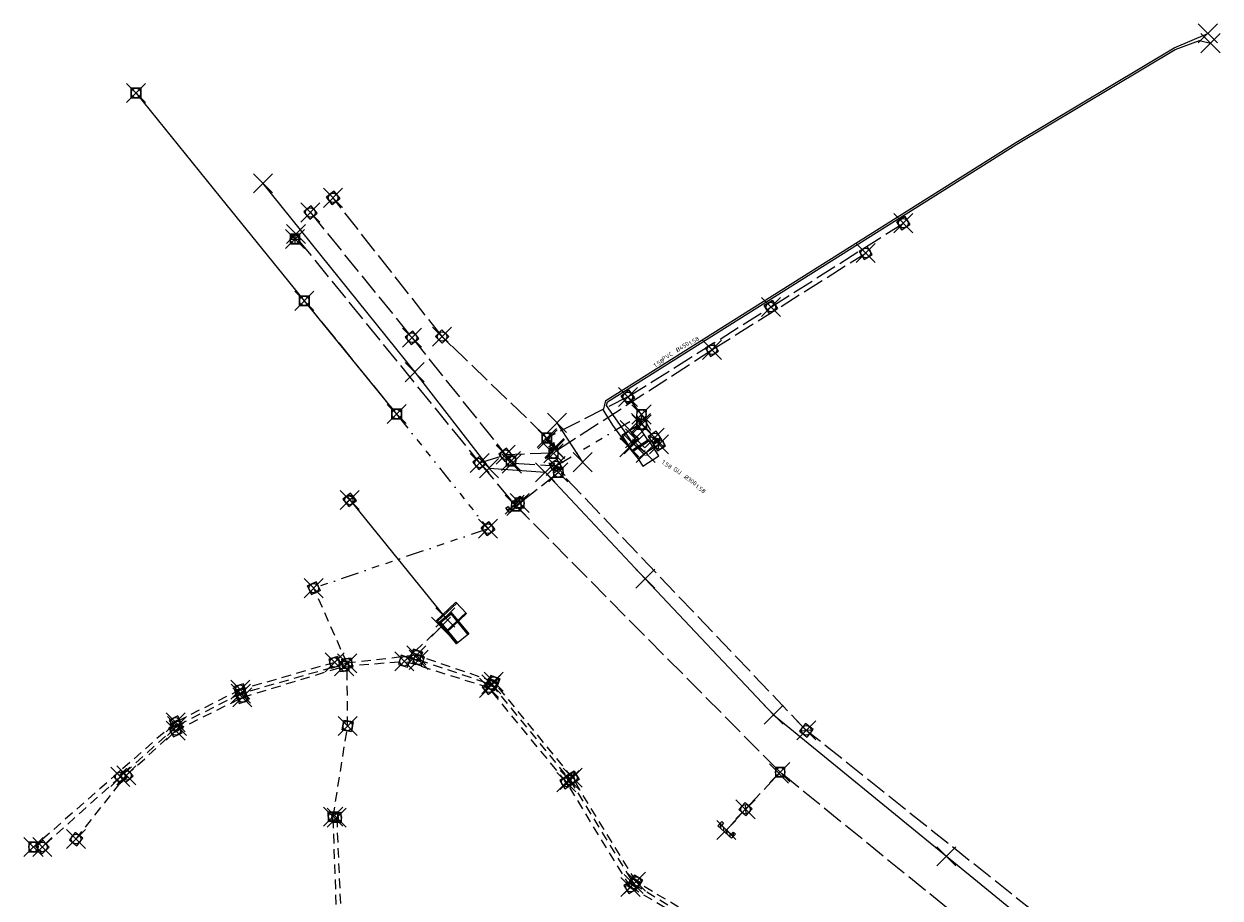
# Model space of a CAD drawing. Header units: metres. Extents: x 146210 to 148984, y 462839 to 465557.
# Tile 5 of 7: x 147029 to 147405, y 465282 to 465557. Entities that reach past the tile are written whole.
import ezdxf
from ezdxf.enums import TextEntityAlignment as Align
from ezdxf.lldxf.tags import DXFTag

# ---------------------------------------------------------------- set-up
doc = ezdxf.new("R2010")
doc.units = ezdxf.units.M
doc.header["$LTSCALE"] = 0.75
doc.header["$PDMODE"] = 3
doc.header["$PDSIZE"] = 3
for name, pattern in [('HIDDENX2', [0.75, 0.5, -0.25]), ('RI-DWA_BETON-SO', [11.4, 9, -2.4]), ('RI-DWA_PVC-SO', [6.4, 4, -2.4]), ('RI-GWA_BETON-SO', [11.4, 9, -2.4]), ('RI-HWA_BETON-SO', [11.4, 9, -2.4]), ('RI-HWA_PVC-SO', [6.4, 4, -2.4]), ('RI-LINING-SO', [28.5, 7.5, -3, 0, -3, 3, -3, 3, -3, 0, -3])]:
    doc.linetypes.add(name, pattern=pattern)
doc.layers.get('0').update_dxf_attribs({"lineweight": 25})
doc.layers.get('defpoints').update_dxf_attribs({"lineweight": 25})
for name, color, linetype, plot in [('afsluiter', 7, 'Continuous', False), ('bijzondere put', 7, 'Continuous', False), ('compartiment', 7, 'Continuous', False), ('externe overstortput', 7, 'Continuous', False), ('gemaal', 7, 'Continuous', False), ('hulppunt', 7, 'Continuous', False), ('inspectieput duiker', 7, 'Continuous', False), ('inspectieput dwa', 7, 'Continuous', False), ('inspectieput gemengd', 7, 'Continuous', False), ('inspectieput rwa', 7, 'Continuous', False), ('interne overstortput', 7, 'Continuous', False), ('klep', 7, 'Continuous', False), ('persleiding', 7, 'Continuous', False), ('schildmuur', 7, 'Continuous', False), ('stuwput', 7, 'Continuous', False), ('t-stuk', 7, 'Continuous', False), ('uitlaat', 7, 'Continuous', False), ('uitstroombak', 7, 'Continuous', False), ('verloopstuk', 7, 'Continuous', False), ('vuilwaterriool', 7, 'Continuous', False)]:
    doc.layers.add(name, color=color, linetype=linetype, plot=plot)
for name, color, linetype in [('B-OI-RI-DUIKERKUNSTWERK_DUIKER_RIOOLLEIDING_BETON_500-G', 171, 'Continuous'), ('B-OI-RI-DUIKERKUNSTWERK_DUIKER_RIOOLLEIDING_BETON_700-G', 171, 'Continuous'), ('B-OI-RI-DUIKERKUNSTWERK_DUIKER_RIOOLLEIDING_BETON_800-G', 171, 'Continuous'), ('B-OI-RI-DWA_HULP_AFSLUITER-S', 42, 'Continuous'), ('B-OI-RI-DWA_RIOOLLEIDING_GBETON_400-G', 42, 'RI-DWA_BETON-SO'), ('B-OI-RI-DWA_RIOOLLEIDING_RL_300-G', 42, 'RI-LINING-SO'), ('B-OI-RI-DWA_RIOOLLEIDING_RL_400-G', 42, 'RI-LINING-SO'), ('B-OI-RI-GWA_OVERSTORTLEIDING_BETON_800-G', 11, 'RI-GWA_BETON-SO'), ('B-OI-RI-GWA_RIOOLLEIDING_RL_800-G', 11, 'RI-LINING-SO'), ('B-OI-RI-GWA_RIOOLPUT_INSPECTIEPUT-S', 11, 'Continuous'), ('B-OI-RI-GWA_RIOOLPUT_STUWPUT-S', 11, 'Continuous'), ('B-OI-RI-HWA_HULP_AFSLUITER-S', 151, 'Continuous'), ('B-OI-RI-HWA_RIOOLLEIDING_BETON_200-G', 151, 'RI-HWA_BETON-SO'), ('B-OI-RI-HWA_RIOOLLEIDING_GBETON_400-G', 151, 'RI-HWA_BETON-SO'), ('B-OI-RI-HWA_RIOOLLEIDING_GBETON_800-G', 151, 'RI-HWA_BETON-SO'), ('B-OI-RI-HWA_RIOOLPUT_OVERSTORTPUT-S', 151, 'Continuous'), ('B-OI-RI-KW_RIOOLPUT_OVERSTORTPUT-S', 171, 'Continuous'), ('B-OI-RI-KW_UITSTROOMBAK-S', 171, 'Continuous'), ('B-OI-RI-ONBEKEND-G', 253, 'Continuous'), ('B-OI-RI-PERSLEIDING_GIJ_300-G', 210, 'RI-PERS-SO'), ('B-OI-RI-PERSLEIDING_PVC_450-G', 210, 'RI-PERS-SO'), ('B-OI-RI-PERSLEIDING_STROOMRICHTING-S', 210, 'Continuous'), ('doorlaat', 7, 'Continuous')]:
    doc.layers.add(name, color=color, linetype=linetype)
for name, color, linetype, lineweight in [('B-OI-RI-DWA_RIOOLLEIDING_BETON_300-G', 42, 'RI-DWA_BETON-SO', 18), ('B-OI-RI-DWA_RIOOLLEIDING_BETON_400-G', 42, 'RI-DWA_BETON-SO', 18), ('B-OI-RI-DWA_RIOOLLEIDING_BETON_500-G', 42, 'RI-DWA_BETON-SO', 18), ('B-OI-RI-DWA_RIOOLLEIDING_PVC_200-G', 42, 'RI-DWA_PVC-SO', 18), ('B-OI-RI-DWA_RIOOLLEIDING_PVC_250-G', 42, 'RI-DWA_PVC-SO', 18), ('B-OI-RI-DWA_RIOOLLEIDING_PVC_400-G', 42, 'RI-DWA_PVC-SO', 18), ('B-OI-RI-DWA_RIOOLPUT_INSPECTIEPUT-S', 42, 'Continuous', 25), ('B-OI-RI-GWA_RIOOLLEIDING_BETON_1250-G', 11, 'RI-GWA_BETON-SO', 18), ('B-OI-RI-GWA_RIOOLLEIDING_BETON_1500-G', 11, 'RI-GWA_BETON-SO', 18), ('B-OI-RI-GWA_RIOOLLEIDING_BETON_600-G', 11, 'RI-GWA_BETON-SO', 18), ('B-OI-RI-GWA_RIOOLLEIDING_BETON_700-G', 11, 'RI-GWA_BETON-SO', 18), ('B-OI-RI-GWA_RIOOLLEIDING_BETON_800-G', 11, 'RI-GWA_BETON-SO', 18), ('B-OI-RI-GWA_SCHILDMUUR-S', 11, 'Continuous', 18), ('B-OI-RI-HWA_HULPSTUK-S', 151, 'Continuous', 18), ('B-OI-RI-HWA_RIOOLLEIDING_BETON_600-G', 151, 'RI-HWA_BETON-SO', 18), ('B-OI-RI-HWA_RIOOLLEIDING_BETON_800-G', 151, 'RI-HWA_BETON-SO', 18), ('B-OI-RI-HWA_RIOOLLEIDING_PVC_160-G', 151, 'RI-HWA_PVC-SO', 18), ('B-OI-RI-HWA_RIOOLLEIDING_PVC_200-G', 151, 'RI-HWA_PVC-SO', 18), ('B-OI-RI-HWA_RIOOLLEIDING_PVC_315-G', 151, 'RI-HWA_PVC-SO', 18), ('B-OI-RI-HWA_RIOOLPUT_INSPECTIEPUT-S', 151, 'Continuous', 25), ('B-OI-RI-HWA_SCHILDMUUR-S', 151, 'Continuous', 18), ('B-OI-RI-HWA_UITSTROOMBAK-S', 151, 'Continuous', 25), ('B-OI-RI-PERSLEIDING_450-G', 210, 'RI-PERS-SO', 18), ('B-OI-RI-PERSLEIDING_GEMAAL-S', 210, 'Continuous', 25)]:
    doc.layers.add(name, color=color, linetype=linetype, lineweight=lineweight)
doc.styles.add('NLCS-ISO', font='isocpeur.ttf')
doc.styles.get("Standard").update_dxf_attribs({"font": 'txt.shx'})
tags = doc.linetypes.add('RI-PERS-SO', pattern='A,7,-2,["P",Standard,S=1.8,R=0,X=-0.5,Y=-0.9],-2,7,-2,[102,NLCS.SHX,S=1,R=180,X=0,Y=0],-2', length=22).pattern_tags.tags
tags[6] = DXFTag(74, 10)

# ---------------------------------------------------------------- blocks, each defined once
blk = doc.blocks.new('*U115')
at = {"ltscale": 0.1, "style": 'NLCS-ISO'}
for tag, p in [('BOBL', (-5.66, 0)), ('MAT', (-1, 0.5))]:
    blk.add_attdef(tag, text='', height=1.8, dxfattribs=at).set_placement(p, align=Align.BOTTOM_RIGHT)
for tag, p in [('DIA', (1, 0.5)), ('BOBR', (7.22, 0))]:
    blk.add_attdef(tag, text='', height=1.8, dxfattribs=at).set_placement(p, align=Align.BOTTOM_LEFT)
at = {"layer": 'defpoints', "ltscale": 0.1, "style": 'NLCS-ISO', "flags": 1}
blk.add_attdef('JVA', text='', height=1.8, dxfattribs=at).set_placement((0, -1), align=Align.TOP_CENTER)
blk = doc.blocks.new('*U649')
at = {"ltscale": 0.1, "style": 'NLCS-ISO'}
for tag, p in [('BOBL', (-5.66, 0)), ('MAT', (-1, 0.5))]:
    blk.add_attdef(tag, text='', height=1.8, dxfattribs=at).set_placement(p, align=Align.BOTTOM_RIGHT)
for tag, p in [('DIA', (1, 0.5)), ('BOBR', (7.22, 0))]:
    blk.add_attdef(tag, text='', height=1.8, dxfattribs=at).set_placement(p, align=Align.BOTTOM_LEFT)
at = {"layer": 'defpoints', "ltscale": 0.1, "style": 'NLCS-ISO', "flags": 1}
blk.add_attdef('JVA', text='', height=1.8, dxfattribs=at).set_placement((0, -1), align=Align.TOP_CENTER)
blk = doc.blocks.new('B-SRI-PUT_HWA-SO')
at = {"lineweight": -3, "flags": 128}
blk.add_lwpolyline([(-2, -2), (2, -2), (2, 2), (-2, 2)], close=True, dxfattribs=at)
at = {"lineweight": -3}
blk.add_circle((0, 0), 2, dxfattribs=at)
blk = doc.blocks.new('SRI-UITSTROOMBAK-SO')
at = {"color": 7}
for p, q in [((-3.25, 11.56), (3.25, 11.56)), ((-3.25, 0), (-3.25, 11.56)), ((-2.75, 0.5), (-2.75, 11.56)), ((2.75, 0.5), (2.75, 11.56)), ((3.25, 0), (3.25, 11.56)), ((-3.25, 0), (3.25, 0)), ((-2.75, 0.5), (2.75, 0.5))]:
    blk.add_line(p, q, dxfattribs=at)
at = {"flags": 128}
blk.add_lwpolyline([(-3.25, 11.56), (3.25, 11.56), (3.25, 0), (-3.25, 0)], close=True, dxfattribs=at)
blk = doc.blocks.new('B-SRI-PUT_DWA-SO')
at = {"flags": 128}
blk.add_lwpolyline([(-2, 2), (2, 2), (2, -2), (-2, -2)], close=True, dxfattribs=at)
at = {"lineweight": -3, "flags": 128}
blk.add_lwpolyline([(2, -2), (2, 2), (-2, 2), (-2, -2)], close=True, dxfattribs=at)
at = {"lineweight": -3}
blk.add_circle((0, 0), 2, dxfattribs=at)
blk = doc.blocks.new('SRI-SCHILDMUUR-SO')
for p, q in [((-4, 8.9), (2.3, 14.5)), ((-4, 8.4), (2.9, 14.5)), ((-4, 2.2), (0, 5.8)), ((-4, 1.6), (0, 5.2)), ((-4, -4.5), (0, -1)), ((-4, -5.1), (0, -1.5)), ((-4, -11.2), (0, -7.7)), ((-4, -11.8), (0, -8.2)), ((-0.1, -14.5), (4.3, -10.5)), ((0.5, -14.5), (4.9, -10.5))]:
    blk.add_line(p, q)
blk.add_lwpolyline([(4.9, 10.5), (0, 10.5), (0, -10.5), (4.9, -10.5), (4.9, -14.5), (-4, -14.5), (-4, 14.5), (4.9, 14.5)], close=True)
blk = doc.blocks.new('B-SRI-PUT_GWA-SO')
blk.add_line((-1.41, -1.41), (1.41, 1.41))
blk.add_lwpolyline([(-2, -2), (2, -2), (2, 2), (-2, 2)], close=True)
blk.add_circle((0, 0), 2)
blk = doc.blocks.new('SRI-HULP_AFSLUITER_HANDB-SO')
for p, q in [((2.3, 1.4), (-2.3, -1.4)), ((-2.3, 1.4), (2.3, -1.4)), ((2.3, -1.4), (2.3, 1.4))]:
    blk.add_line(p, q)
at = {"ltscale": 0.1}
for p, q in [((-2.3, -1.4), (-2.3, 1.4)), ((-1.3, 2.6), (1.3, 2.6)), ((0, 0), (0, 2.6))]:
    blk.add_line(p, q, dxfattribs=at)
blk = doc.blocks.new('SRI-PUT_STUWPUT-SO')
at = {"lineweight": -3, "flags": 128}
blk.add_lwpolyline([(-2, -2), (2, -2), (2, 2), (-2, 2)], close=True, dxfattribs=at)
at = {"linetype": 'HIDDENX2', "lineweight": -3, "ltscale": 0.25}
blk.add_circle((0, 0), 2, dxfattribs=at)
at = {"ltscale": 0.1, "style": 'NLCS-ISO'}
blk.add_text('S', height=2.5, dxfattribs=at).set_placement((0, -0.01), align=Align.MIDDLE_CENTER)
blk = doc.blocks.new('B-SRI-PUT_OVERSTORT-SO')
for p, q in [((0, 2), (-2, 0)), ((-2, 0), (2, 0)), ((0, -2), (0, 2)), ((2, 0), (0, 2))]:
    blk.add_line(p, q)
blk.add_lwpolyline([(-2, -2), (2, -2), (2, 2), (-2, 2)], close=True)
blk.add_circle((0, 0), 2)
blk = doc.blocks.new('SRI-HULP_KEERKLEP-SO')
at = {"ltscale": 0.1}
blk.add_hatch(color=256, dxfattribs=at).paths.add_polyline_path([(0, -1.37), (-0.11, -1.37), (-0.11, 1.37), (0, 1.37)])
for p, q in [((-2.41, 1.37), (-0.11, 0)), ((-0.11, 0), (-2.41, -1.37))]:
    blk.add_line(p, q)
for p, q in [((-2.41, -1.37), (-2.41, 1.37)), ((-0.11, -1.37), (-0.11, 1.37)), ((-0.11, 0), (0, 0)), ((0, -1.37), (0, 1.37))]:
    blk.add_line(p, q, dxfattribs=at)
at = {"ltscale": 0.1, "flags": 128}
blk.add_lwpolyline([(0, -1.37), (-0.11, -1.37), (-0.11, 1.37), (0, 1.37)], close=True, dxfattribs=at)
blk = doc.blocks.new('SRI-GEMAAL-SO')
at = {"lineweight": -3, "flags": 128}
blk.add_lwpolyline([(-4, -4), (4, -4), (4, 4), (-4, 4)], close=True, dxfattribs=at)
at = {"ltscale": 0.1, "style": 'NLCS-ISO'}
blk.add_text('G', height=2.5, dxfattribs=at).set_placement((-0.17, -0.01), align=Align.MIDDLE_CENTER)

msp = doc.modelspace()

# ---------------------------------------------------------------- linework, layer by layer
at = {"layer": 'afsluiter'}
for p in [(147223.35, 465431.7), (147194.02, 465426.57)]:
    msp.add_point(p, dxfattribs=at)
at = {"layer": 'B-OI-RI-DUIKERKUNSTWERK_DUIKER_RIOOLLEIDING_BETON_500-G'}
msp.add_line((147131.77, 465407.53), (147161.82, 465370.57), dxfattribs=at)
at = {"layer": 'B-OI-RI-DUIKERKUNSTWERK_DUIKER_RIOOLLEIDING_BETON_700-G'}
for p, q in [((147175.57, 465417.51), (147193.22, 465416.21)), ((147193.22, 465416.21), (147224.67, 465382.77)), ((147224.67, 465382.77), (147265.02, 465339.98)), ((147265.02, 465339.98), (147319.34, 465295.5)), ((147319.34, 465295.5), (147384.89, 465242.06))]:
    msp.add_line(p, q, dxfattribs=at)
at = {"layer": 'B-OI-RI-DUIKERKUNSTWERK_DUIKER_RIOOLLEIDING_BETON_800-G'}
for p, q in [((147104.5, 465507.04), (147152.22, 465447.69)), ((147152.22, 465447.69), (147175.57, 465417.51))]:
    msp.add_line(p, q, dxfattribs=at)
at = {"layer": 'B-OI-RI-DWA_RIOOLLEIDING_BETON_300-G'}
msp.add_line((147117.51, 465470.13), (147146.52, 465434.52), dxfattribs=at)
at = {"layer": 'B-OI-RI-DWA_RIOOLLEIDING_BETON_400-G'}
for p, q in [((147264.18, 465468.16), (147305.83, 465494.55)), ((147219.23, 465439.91), (147264.18, 465468.16))]:
    msp.add_line(p, q, dxfattribs=at)
at = {"layer": 'B-OI-RI-DWA_RIOOLLEIDING_BETON_500-G'}
msp.add_line((147219.82, 465429.51), (147221.52, 465426.87), dxfattribs=at)
at = {"layer": 'B-OI-RI-DWA_RIOOLLEIDING_GBETON_400-G'}
for p, q in [((147160.82, 465458.9), (147126.55, 465502.52)), ((147193.45, 465427.38), (147160.82, 465458.9)), ((147219.23, 465439.91), (147194.18, 465427.25)), ((147223.5, 465434.4), (147219.23, 465439.91))]:
    msp.add_line(p, q, dxfattribs=at)
at = {"layer": 'B-OI-RI-DWA_RIOOLLEIDING_PVC_200-G'}
for p, q in [((147130.97, 465356.15), (147097.54, 465346.61)), ((147097.54, 465346.61), (147077.45, 465336.48)), ((147077.45, 465336.48), (147059.66, 465320.47)), ((147059.66, 465320.47), (147035.17, 465298.42))]:
    msp.add_line(p, q, dxfattribs=at)
at = {"layer": 'B-OI-RI-DWA_RIOOLLEIDING_PVC_250-G'}
for p, q in [((147130.97, 465356.15), (147120.48, 465379.78)), ((147152.72, 465358.7), (147130.97, 465356.15)), ((147177.03, 465350.38), (147152.72, 465358.7)), ((147131.13, 465336.47), (147130.97, 465356.15)), ((147201.83, 465320.17), (147177.03, 465350.38)), ((147126.58, 465307.94), (147131.13, 465336.47)), ((147221.78, 465287.5), (147201.83, 465320.17)), ((147127.71, 465275.54), (147126.58, 465307.94)), ((147272.2, 465257.27), (147221.78, 465287.5))]:
    msp.add_line(p, q, dxfattribs=at)
at = {"layer": 'B-OI-RI-DWA_RIOOLLEIDING_PVC_400-G'}
for p, q in [((147223.35, 465431.7), (147223.5, 465434.4)), ((147219.82, 465429.51), (147223.19, 465431.08))]:
    msp.add_line(p, q, dxfattribs=at)
at = {"layer": 'B-OI-RI-DWA_RIOOLLEIDING_RL_300-G'}
msp.add_line((147146.52, 465434.52), (147175.26, 465398.49), dxfattribs=at)
at = {"layer": 'B-OI-RI-DWA_RIOOLLEIDING_RL_400-G'}
msp.add_line((147175.26, 465398.49), (147120.48, 465379.78), dxfattribs=at)
at = {"layer": 'B-OI-RI-GWA_OVERSTORTLEIDING_BETON_800-G'}
for q in [(147266.6, 465321.37), (147250.2, 465303.72)]:
    msp.add_line((147256.19, 465310.27), q, dxfattribs=at)
at = {"layer": 'B-OI-RI-GWA_RIOOLLEIDING_BETON_1250-G'}
for p, q in [((147115.37, 465489.57), (147172.6, 465419.17)), ((147172.6, 465419.17), (147183.67, 465406.07)), ((147266.55, 465322.43), (147184.73, 465405.01)), ((147267.68, 465321.46), (147356.35, 465249.48))]:
    msp.add_line(p, q, dxfattribs=at)
at = {"layer": 'B-OI-RI-GWA_RIOOLLEIDING_BETON_1500-G'}
for p, q in [((147197.27, 465417.02), (147196.54, 465418.2)), ((147275.31, 465335.07), (147198.27, 465415.91)), ((147366.65, 465262.21), (147275.31, 465335.07))]:
    msp.add_line(p, q, dxfattribs=at)
at = {"layer": 'B-OI-RI-GWA_RIOOLLEIDING_BETON_600-G'}
msp.add_line((147183.26, 465419.08), (147196.54, 465418.2), dxfattribs=at)
at = {"layer": 'B-OI-RI-GWA_RIOOLLEIDING_BETON_700-G'}
msp.add_line((147185.39, 465406.71), (147197.21, 465416.01), dxfattribs=at)
at = {"layer": 'B-OI-RI-GWA_RIOOLLEIDING_BETON_800-G'}
for p, q in [((147227.68, 465427.05), (147229, 465425)), ((147229, 465425), (147224.82, 465422.29))]:
    msp.add_line(p, q, dxfattribs=at)
at = {"layer": 'B-OI-RI-GWA_RIOOLLEIDING_RL_800-G'}
for p, q in [((147196.54, 465418.2), (147223.5, 465434.4)), ((147223.5, 465434.4), (147227.68, 465427.05))]:
    msp.add_line(p, q, dxfattribs=at)
at = {"layer": 'B-OI-RI-HWA_RIOOLLEIDING_BETON_200-G'}
msp.add_line((147196.4, 465423.39), (147196.32, 465423.49), dxfattribs=at)
at = {"layer": 'B-OI-RI-HWA_RIOOLLEIDING_BETON_600-G'}
for p, q in [((147119.42, 465497.91), (147151.36, 465458.53)), ((147151.36, 465458.53), (147180.8, 465421.73)), ((147180.8, 465421.73), (147182.02, 465419.95))]:
    msp.add_line(p, q, dxfattribs=at)
at = {"layer": 'B-OI-RI-HWA_RIOOLLEIDING_BETON_800-G'}
for p, q in [((147245.66, 465454.73), (147293.99, 465485.16)), ((147197.07, 465423.24), (147245.66, 465454.73))]:
    msp.add_line(p, q, dxfattribs=at)
at = {"layer": 'B-OI-RI-HWA_RIOOLLEIDING_GBETON_400-G'}
msp.add_line((147194.02, 465426.57), (147195.83, 465424.11), dxfattribs=at)
at = {"layer": 'B-OI-RI-HWA_RIOOLLEIDING_GBETON_800-G'}
for p in [(147172.6, 465419.17), (147195.3, 465422.23)]:
    msp.add_line(p, (147180.8, 465421.73), dxfattribs=at)
at = {"layer": 'B-OI-RI-HWA_RIOOLLEIDING_PVC_160-G'}
for p, q in [((147098.06, 465345.43), (147130.03, 465355.23)), ((147130.03, 465355.23), (147148.97, 465356.8)), ((147077.08, 465335.01), (147098.06, 465345.43)), ((147061.55, 465320.91), (147077.08, 465335.01)), ((147045.75, 465300.9), (147061.55, 465320.91)), ((147220.04, 465285.84), (147199.89, 465318.79)), ((147127.68, 465307.64), (147129.05, 465275.92)), ((147263.78, 465259.39), (147220.04, 465285.84))]:
    msp.add_line(p, q, dxfattribs=at)
at = {"layer": 'B-OI-RI-HWA_RIOOLLEIDING_PVC_200-G'}
for p, q in [((147148.97, 465356.8), (147160.5, 465367.62)), ((147175.54, 465348.45), (147148.97, 465356.8)), ((147199.89, 465318.79), (147175.54, 465348.45))]:
    msp.add_line(p, q, dxfattribs=at)
at = {"layer": 'B-OI-RI-HWA_RIOOLLEIDING_PVC_315-G'}
for p, q in [((147127.05, 465356.46), (147097.37, 465347.84)), ((147153.42, 465357.24), (147176.31, 465349.53)), ((147097.37, 465347.84), (147077.04, 465337.62)), ((147176.31, 465349.53), (147200.94, 465319.47)), ((147077.04, 465337.62), (147032.85, 465298.76)), ((147200.94, 465319.47), (147221.05, 465286.76)), ((147221.05, 465286.76), (147270.54, 465256.84))]:
    msp.add_line(p, q, dxfattribs=at)
at = {"layer": 'B-OI-RI-ONBEKEND-G'}
msp.add_line((147205.04, 465419.39), (147196.97, 465431.78), dxfattribs=at)
at = {"layer": 'B-OI-RI-PERSLEIDING_450-G'}
for points in [[(147219.65, 465424.04), (147214.54, 465431.04), (147211.56, 465435.79), (147212.24, 465438.79), (147341.13, 465519.87), (147390.94, 465549.65), (147401.52, 465554.2)], [(147221.09, 465424.98), (147212.51, 465437.24), (147212.77, 465438.41), (147341.44, 465519.35), (147391.25, 465549.13), (147398.9, 465552.02), (147402.38, 465551.15)]]:
    msp.add_lwpolyline(points, dxfattribs=at)
at = {"layer": 'B-OI-RI-PERSLEIDING_GIJ_300-G'}
msp.add_line((147224.82, 465422.29), (147221.09, 465424.98), dxfattribs=at)
at = {"layer": 'B-OI-RI-PERSLEIDING_PVC_450-G'}
for q in [(147219.65, 465424.04), (147221.09, 465424.98)]:
    msp.add_line((147221.52, 465426.87), q, dxfattribs=at)
at = {"layer": 'bijzondere put'}
for p in [(147193.75, 465426.99), (147227.68, 465427.05)]:
    msp.add_point(p, dxfattribs=at)
at = {"layer": 'compartiment'}
for p in [(147114.91, 465491.12), (147196.08, 465423.81), (147182.73, 465418.96), (147266.73, 465321.5)]:
    msp.add_point(p, dxfattribs=at)
at = {"layer": 'doorlaat'}
msp.add_point((147219.82, 465429.51), dxfattribs=at)
at = {"layer": 'externe overstortput'}
msp.add_point((147114.6, 465489.57), dxfattribs=at)
at = {"layer": 'gemaal'}
for p in [(147221.52, 465426.87), (147224.82, 465422.29)]:
    msp.add_point(p, dxfattribs=at)
at = {"layer": 'hulppunt'}
for p in [(147196.97, 465431.78), (147205.04, 465419.39)]:
    msp.add_point(p, dxfattribs=at)
at = {"layer": 'inspectieput duiker'}
for p in [(147104.5, 465507.04), (147152.22, 465447.69), (147175.57, 465417.51), (147193.22, 465416.21), (147224.67, 465382.77), (147265.02, 465339.98), (147319.34, 465295.5)]:
    msp.add_point(p, dxfattribs=at)
at = {"layer": 'inspectieput dwa'}
for p in [(147064.61, 465535.47), (147126.55, 465502.52), (147305.83, 465494.55), (147117.51, 465470.13), (147264.18, 465468.16), (147160.82, 465458.9), (147219.23, 465439.91), (147146.52, 465434.52), (147223.58, 465431.31), (147175.26, 465398.49), (147120.48, 465379.78), (147152.72, 465358.7), (147130.97, 465356.15), (147177.03, 465350.38), (147097.54, 465346.61), (147077.45, 465336.48), (147131.13, 465336.47), (147059.66, 465320.47), (147201.83, 465320.17), (147126.58, 465307.94), (147035.17, 465298.42), (147221.78, 465287.5)]:
    msp.add_point(p, dxfattribs=at)
at = {"layer": 'inspectieput gemengd'}
for p in [(147223.5, 465434.4), (147229, 465425), (147196.54, 465418.2), (147197.34, 465416.17), (147275.31, 465335.07), (147267.09, 465321.93), (147256.19, 465310.27)]:
    msp.add_point(p, dxfattribs=at)
at = {"layer": 'inspectieput rwa'}
for p in [(147119.42, 465497.91), (147293.99, 465485.16), (147151.36, 465458.53), (147245.66, 465454.73), (147172.6, 465419.17), (147180.8, 465421.73), (147127.05, 465356.46), (147130.03, 465355.23), (147148.97, 465356.8), (147153.42, 465357.24), (147097.37, 465347.84), (147175.54, 465348.45), (147176.31, 465349.53), (147098.06, 465345.43), (147077.04, 465337.62), (147077.08, 465335.01), (147061.55, 465320.91), (147199.89, 465318.79), (147200.94, 465319.47), (147127.68, 465307.64), (147032.37, 465298.41), (147045.75, 465300.9), (147220.04, 465285.84), (147221.05, 465286.76)]:
    msp.add_point(p, dxfattribs=at)
at = {"layer": 'interne overstortput'}
for p in [(147195.85, 465422.14), (147182.48, 465419.79), (147185.17, 465406.53)]:
    msp.add_point(p, dxfattribs=at)
at = {"layer": 'klep'}
msp.add_point((147196.32, 465423.49), dxfattribs=at)
at = {"layer": 'persleiding'}
msp.add_lwpolyline([(147224.82, 465422.29), (147222.54, 465420.49), (147219.65, 465424.04)], dxfattribs=at)
at = {"layer": 'schildmuur'}
for p in [(147183.67, 465406.07), (147250.2, 465303.72)]:
    msp.add_point(p, dxfattribs=at)
at = {"layer": 'stuwput'}
msp.add_point((147184.13, 465405.59), dxfattribs=at)
at = {"layer": 't-stuk'}
for p in [(147219.65, 465424.04), (147221.09, 465424.98)]:
    msp.add_point(p, dxfattribs=at)
at = {"layer": 'uitlaat'}
msp.add_point((147131.77, 465407.53), dxfattribs=at)
at = {"layer": 'uitstroombak'}
for p in [(147161.82, 465370.57), (147160.5, 465367.62)]:
    msp.add_point(p, dxfattribs=at)
at = {"layer": 'verloopstuk'}
for p in [(147401.52, 465554.2), (147402.38, 465551.15)]:
    msp.add_point(p, dxfattribs=at)
at = {"layer": 'vuilwaterriool'}
msp.add_lwpolyline([(147064.61, 465535.47), (147091.01, 465502.76), (147117.51, 465470.13), (147146.52, 465434.52)], dxfattribs=at)

# ---------------------------------------------------------------- block references
at = {"layer": 'B-OI-RI-DWA_HULP_AFSLUITER-S', "xscale": 0.2, "yscale": 0.2, "zscale": 0.2, "rotation": 86.8201698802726}
msp.add_blockref('SRI-HULP_AFSLUITER_HANDB-SO', (147223.35, 465431.7), dxfattribs=at)
at = {"layer": 'B-OI-RI-DWA_RIOOLPUT_INSPECTIEPUT-S', "xscale": 0.75, "yscale": 0.75, "zscale": 0.75}
for p in [(147064.61, 465535.47), (147117.51, 465470.13), (147146.52, 465434.52), (147223.58, 465431.31), (147193.75, 465426.99)]:
    msp.add_blockref('B-SRI-PUT_DWA-SO', p, dxfattribs=at)
for p, rotation in [((147126.55, 465502.52), 308.1584448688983), ((147305.83, 465494.55), 212.3588966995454), ((147264.18, 465468.16), 32.3588966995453), ((147160.82, 465458.9), 315.9992903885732), ((147219.23, 465439.91), 307.7704886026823), ((147175.26, 465398.49), 128.5749558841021), ((147120.48, 465379.78), 293.9507888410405), ((147130.97, 465356.15), 6.696388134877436), ((147152.72, 465358.7), 341.0889785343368), ((147177.03, 465350.38), 161.0889785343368), ((147097.54, 465346.61), 15.92230682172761), ((147077.45, 465336.48), 26.75984104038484), ((147131.13, 465336.47), 260.9517917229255), ((147059.66, 465320.47), 41.9911264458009), ((147201.83, 465320.17), 301.417574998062), ((147126.58, 465307.94), 272.0010632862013), ((147035.17, 465298.42), 41.99470915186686), ((147221.78, 465287.5), 329.0542947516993)]:
    msp.add_blockref('B-SRI-PUT_DWA-SO', p, dxfattribs=dict(at, rotation=rotation))
at = {"layer": 'B-OI-RI-GWA_RIOOLPUT_INSPECTIEPUT-S', "xscale": 0.75, "yscale": 0.75, "zscale": 0.75}
for p, rotation in [((147223.5, 465434.4), 266.8201698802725), ((147227.68, 465427.05), 302.7380513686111), ((147229, 465425), 212.9399149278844), ((147196.54, 465418.2), 301.7024660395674), ((147275.31, 465335.07), 321.4220557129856), ((147256.19, 465310.27), 227.5200823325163)]:
    msp.add_blockref('B-SRI-PUT_GWA-SO', p, dxfattribs=dict(at, rotation=rotation))
for p in [(147197.34, 465416.17), (147185.17, 465406.53), (147267.09, 465321.93)]:
    msp.add_blockref('B-SRI-PUT_GWA-SO', p, dxfattribs=at)
at = {"layer": 'B-OI-RI-GWA_RIOOLPUT_STUWPUT-S', "xscale": 0.75, "yscale": 0.75, "zscale": 0.75}
msp.add_blockref('SRI-PUT_STUWPUT-SO', (147184.13, 465405.59), dxfattribs=at)
at = {"layer": 'B-OI-RI-GWA_SCHILDMUUR-S', "xscale": 0.2, "yscale": 0.2, "zscale": 0.2, "rotation": 47.52008233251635}
msp.add_blockref('SRI-SCHILDMUUR-SO', (147250.2, 465303.72), dxfattribs=at)
at = {"layer": 'B-OI-RI-HWA_HULP_AFSLUITER-S', "xscale": 0.2, "yscale": 0.2, "zscale": 0.2, "rotation": 306.254845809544}
msp.add_blockref('SRI-HULP_AFSLUITER_HANDB-SO', (147194.02, 465426.57), dxfattribs=at)
at = {"layer": 'B-OI-RI-HWA_HULPSTUK-S', "xscale": 0.75, "yscale": 0.75, "zscale": 0.75, "rotation": 308.9559078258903}
msp.add_blockref('SRI-HULP_KEERKLEP-SO', (147196.32, 465423.49), dxfattribs=at)
at = {"layer": 'B-OI-RI-HWA_RIOOLPUT_INSPECTIEPUT-S', "xscale": 0.75, "yscale": 0.75, "zscale": 0.75}
for p, rotation in [((147119.42, 465497.91), 309.0346115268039), ((147293.99, 465485.16), 212.1957339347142), ((147151.36, 465458.53), 129.0346115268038), ((147245.66, 465454.73), 32.19573393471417), ((147180.8, 465421.73), 128.6666437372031), ((147172.6, 465419.17), 129.1127895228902), ((147127.05, 465356.46), 196.194432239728), ((147148.97, 465356.8), 342.5600469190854), ((147153.42, 465357.24), 341.3677415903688), ((147130.03, 465355.23), 4.725097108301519), ((147175.54, 465348.45), 309.3919262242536), ((147176.31, 465349.53), 161.3677415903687), ((147097.37, 465347.84), 16.19443223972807), ((147098.06, 465345.43), 17.04968631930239), ((147077.04, 465337.62), 26.67651923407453), ((147077.08, 465335.01), 26.41632220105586), ((147061.55, 465320.91), 42.22847697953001), ((147199.89, 465318.79), 301.4418017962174), ((147200.94, 465319.47), 301.5930345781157), ((147127.68, 465307.64), 272.4875931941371), ((147045.75, 465300.9), 51.70686681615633), ((147220.04, 465285.84), 121.4418017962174), ((147221.05, 465286.76), 328.8387827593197)]:
    msp.add_blockref('B-SRI-PUT_HWA-SO', p, dxfattribs=dict(at, rotation=rotation))
for p in [(147195.85, 465422.14), (147182.48, 465419.79), (147032.37, 465298.41)]:
    msp.add_blockref('B-SRI-PUT_HWA-SO', p, dxfattribs=at)
at = {"layer": 'B-OI-RI-HWA_RIOOLPUT_OVERSTORTPUT-S', "xscale": 0.75, "yscale": 0.75, "zscale": 0.75}
msp.add_blockref('B-SRI-PUT_OVERSTORT-SO', (147114.6, 465489.57), dxfattribs=at)
at = {"layer": 'B-OI-RI-HWA_SCHILDMUUR-S', "xscale": 0.2, "yscale": 0.2, "zscale": 0.2, "rotation": 130.1725971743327}
msp.add_blockref('SRI-SCHILDMUUR-SO', (147183.67, 465406.07), dxfattribs=at)
at = {"layer": 'B-OI-RI-HWA_UITSTROOMBAK-S', "xscale": 0.75, "yscale": 0.75, "zscale": 0.75, "rotation": 313.1880794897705}
msp.add_blockref('SRI-UITSTROOMBAK-SO', (147160.5, 465367.62), dxfattribs=at)
at = {"layer": 'B-OI-RI-KW_RIOOLPUT_OVERSTORTPUT-S', "xscale": 0.75, "yscale": 0.75, "zscale": 0.75, "rotation": 309.1145703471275}
msp.add_blockref('B-SRI-PUT_OVERSTORT-SO', (147131.77, 465407.53), dxfattribs=at)
at = {"layer": 'B-OI-RI-KW_UITSTROOMBAK-S', "xscale": 0.75, "yscale": 0.75, "zscale": 0.75, "rotation": 219.1145703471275}
msp.add_blockref('SRI-UITSTROOMBAK-SO', (147161.82, 465370.57), dxfattribs=at)
at = {"layer": 'B-OI-RI-PERSLEIDING_GEMAAL-S', "xscale": 0.75, "yscale": 0.75, "zscale": 0.75}
for p, rotation in [((147221.52, 465426.87), 122.8899133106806), ((147224.82, 465422.29), 32.9399149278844)]:
    msp.add_blockref('SRI-GEMAAL-SO', p, dxfattribs=dict(at, rotation=rotation))
at = {"layer": 'B-OI-RI-PERSLEIDING_STROOMRICHTING-S', "xscale": 0.75, "yscale": 0.75, "zscale": 0.75}
for name, p, rotation, values in [('*U649', (147234.55, 465452.82), 32.17234733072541, {'MAT': 'PVC', 'DIA': '%%c450', 'BOBL': '1.58', 'BOBR': '1.58'}), ('*U115', (147235.65, 465414.28), 324.2274928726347, {'MAT': 'GIJ', 'DIA': '%%c300', 'BOBL': '1.58', 'BOBR': '1.58'})]:
    msp.add_blockref(name, p, dxfattribs=dict(at, rotation=rotation)).add_auto_attribs(values)

doc.saveas('drawing.dxf')
